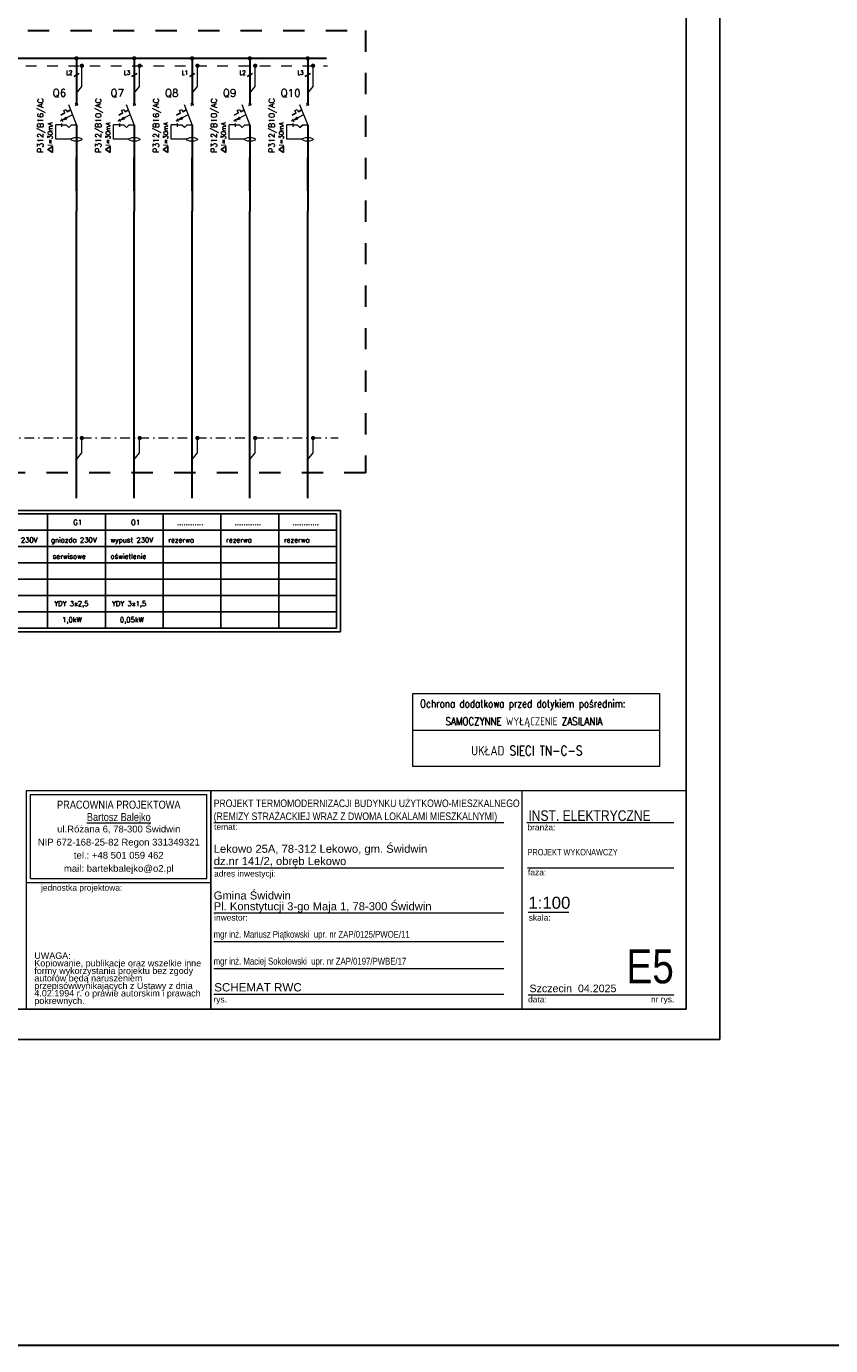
# Model space of a CAD drawing. Extents: x -543332 to -314699, y -9028 to 155584.
# Tile 166 of 256: x -438336 to -416994, y 10832 to 45860. Entities that reach past the tile are written whole.
import ezdxf

# ---------------------------------------------------------------- set-up
doc = ezdxf.new("R2010")
doc.units = 0
doc.header["$MEASUREMENT"] = 0
doc.linetypes.add('DASHDOT', pattern=[25.4, 12.7, -6.35, 0, -6.35])
doc.linetypes.add('Dashed', pattern=[564.444447, 282.222223, -282.222223])
for name, color, linetype, lineweight in [('$ IE INSTALACJA ELEKTRYCZNA', 1, 'Continuous', 30), ('$ IE_APARATY ELEKTRYCZNE', 7, 'Continuous', 0), ('$ IE_OPISY', 7, 'Continuous', 25), ('$ IE_SCHEMAT', 7, 'Continuous', 0), ('ARCH TABELA_Nr_Pióra__1', 8, 'Continuous', 25), ('ARCH TABELA_Nr_Pióra__21', 8, 'Continuous', 9), ('ARCH TABELA_Nr_Pióra__7', 8, 'Continuous', 13)]:
    doc.layers.add(name, color=color, linetype=linetype, lineweight=lineweight)
doc.layers.add('$ IE Tabela', color=7, linetype='Continuous')
doc.styles.add('GENERATED_STYLE_2', font='ARIALN.TTF')
doc.styles.add('GENERATED_STYLE_7', font='ARIALN.TTF')
doc.styles.add('GENERATED_STYLE_8', font='arial.ttf')
doc.styles.add('GENERATED_STYLE_9', font='arial.ttf')
doc.styles.add('ROMANS', font='romans.shx', dxfattribs={"width": 0.85})

# ---------------------------------------------------------------- blocks, each defined once
blk = doc.blocks.new('a3eee')
at = {"layer": '$ IE Tabela'}
for p, q in [((19730.8, 4176.8), (19730.8, 1206.8)), ((23930.8, 4176.8), (19730.8, 4176.8)), ((23930.8, 1206.8), (23930.8, 4176.8)), ((19890.8, 4096.8), (19890.8, 1286.8)), ((23840.8, 4096.8), (19890.8, 4096.8)), ((23840.8, 1286.8), (23840.8, 4096.8)), ((19890.8, 1286.8), (23840.8, 1286.8)), ((19730.8, 1206.8), (23930.8, 1206.8))]:
    blk.add_line(p, q, dxfattribs=at)
at = {"layer": '$ IE Tabela', "style": 'ROMANS', "width": 0.6168}
blk.add_text('A3', height=100, dxfattribs=at).set_placement((23941.8, 4197.5))
blk = doc.blocks.new('*U984')
at = {"layer": '$ IE_APARATY ELEKTRYCZNE'}
h = blk.add_hatch(color=256, dxfattribs=at)
h.paths.add_polyline_path([(2.4, 41.5), (1.1, 43.8), (-6.6, 36.7)])
h.paths.add_polyline_path([(2.4, 41.5), (-6.6, 36.7), (3.6, 39.2)])
for p, q in [((8, 77.6), (29.5, 23)), ((-8.8, 35.5), (-13.8, 32.8)), ((-11.9, 49.2), (-1.1, 55)), ((-1.1, 55), (-11.9, 49.2)), ((-10.9, 39.4), (-8.8, 35.5)), ((-6.8, 31.6), (-8.8, 35.5)), ((18.8, 50.3), (-6.6, 36.7)), ((18.8, 50.3), (-6.6, 36.7)), ((-6.6, 36.7), (1.1, 43.8)), ((-6.6, 36.7), (3.6, 39.2)), ((-4.4, 61.1), (1.8, 64.4)), ((-4.4, 61.1), (1.8, 64.4)), ((-4.4, 61.1), (1.8, 64.4)), ((-1.1, 55), (-4.4, 61.1)), ((-1.1, 55), (-4.4, 61.1)), ((-1.1, 55), (-4.4, 61.1)), ((1.1, 43.8), (3.6, 39.2)), ((1.8, 64.4), (5, 58.3)), ((1.8, 64.4), (5, 58.3)), ((1.8, 64.4), (5, 58.3)), ((5, 58.3), (13.8, 63)), ((13.8, 63), (5, 58.3)), ((-25.7, -15), (-25.7, 23.2)), ((-10, 23.2), (-25.7, 23.2)), ((-10, 27.4), (-10, 18.5)), ((-10, 27.4), (-10, 18.5)), ((2.6, 23), (-10, 23)), ((2.6, 23), (-10, 23)), ((9, 16.2), (2.6, 23)), ((9, 16.2), (2.6, 23)), ((15.4, 23), (9, 16.2)), ((9, 16.2), (15.4, 23)), ((29.5, 23), (15.4, 23)), ((29.5, 23), (15.4, 23)), ((15, -15), (-25.7, -15))]:
    blk.add_line(p, q, dxfattribs=at)
for points in [[(26.1, 75.1), (32.8, 80.1)], [(32.9, 75.1), (26.2, 80.1)]]:
    blk.add_lwpolyline(points, dxfattribs=at)
blk.add_ellipse((29.5, -15), major_axis=(-14.5, 0), ratio=0.333333, dxfattribs=at)
blk = doc.blocks.new('jkld')
at = {"layer": '$ IE_SCHEMAT', "color": 7, "linetype": 'Continuous'}
for p, q in [((622.567, 90.395), (622.567, 90.808)), ((622.417, 90.208), (622.567, 90.395))]:
    blk.add_line(p, q, dxfattribs=at)
at = {"layer": '$ IE_SCHEMAT', "color": 7, "linetype": 'Continuous', "const_width": 0.06, "flags": 128}
blk.add_lwpolyline([(622.537, 90.808, 1), (622.597, 90.808, 1)], format="xyb", close=True, dxfattribs=at)

msp = doc.modelspace()

# ---------------------------------------------------------------- linework, layer by layer
at = {"layer": '$ IE INSTALACJA ELEKTRYCZNA', "color": 7, "linetype": 'Dashed', "lineweight": 0}
msp.add_lwpolyline([(-456976, 44820), (-430348, 44813)], dxfattribs=at)
at = {"layer": '$ IE INSTALACJA ELEKTRYCZNA', "color": 7, "linetype": 'DASHDOT', "lineweight": 0, "ltscale": 20}
msp.add_lwpolyline([(-457694, 34939), (-430058, 34939)], dxfattribs=at)
at = {"layer": '$ IE_OPISY', "color": 7, "linetype": 'Continuous', "ltscale": 3}
for p, q in [((-442374, 32913), (-436239, 32913)), ((-433172, 32913), (-430104, 32913)), ((-439307, 32047), (-437773, 32047)), ((-439307, 32047), (-437773, 32047)), ((-437773, 32047), (-436239, 32047)), ((-437773, 32047), (-436239, 32047)), ((-436239, 32047), (-434705, 32047)), ((-436239, 32047), (-434705, 32047)), ((-434705, 32047), (-433172, 32047)), ((-434705, 32047), (-433172, 32047)), ((-433172, 32047), (-431638, 32047)), ((-433172, 32047), (-431638, 32047)), ((-431638, 32047), (-430104, 32047)), ((-431638, 32047), (-430104, 32047)), ((-439307, 31614), (-437773, 31614)), ((-437773, 31614), (-436239, 31614)), ((-436239, 31614), (-434705, 31614)), ((-434705, 31614), (-433172, 31614)), ((-433172, 31614), (-431638, 31614)), ((-431638, 31614), (-430104, 31614)), ((-439307, 31181), (-437773, 31181)), ((-437773, 31181), (-436239, 31181)), ((-436239, 31181), (-434705, 31181)), ((-434705, 31181), (-433172, 31181)), ((-433172, 31181), (-431638, 31181)), ((-431638, 31181), (-430104, 31181)), ((-439307, 30748), (-437773, 30748)), ((-437773, 30748), (-436239, 30748)), ((-436239, 30748), (-434705, 30748)), ((-434705, 30748), (-433172, 30748)), ((-433172, 30748), (-431638, 30748)), ((-431638, 30748), (-430104, 30748)), ((-439307, 29882), (-437773, 29882)), ((-437773, 29882), (-436239, 29882)), ((-437773, 29882), (-436239, 29882)), ((-436239, 29882), (-434705, 29882)), ((-434705, 29882), (-433172, 29882)), ((-433172, 29882), (-431638, 29882)), ((-433172, 29882), (-431638, 29882)), ((-431638, 29882), (-430104, 29882)), ((-431638, 29882), (-430104, 29882))]:
    msp.add_line(p, q, dxfattribs=at)
at = {"layer": '$ IE_OPISY', "color": 7, "linetype": 'Continuous'}
for p, q in [((-436239, 32913), (-437773, 32913)), ((-434705, 32913), (-436239, 32913)), ((-433172, 32913), (-434705, 32913)), ((-431638, 32913), (-433172, 32913)), ((-430104, 32913), (-431638, 32913)), ((-437773, 32480), (-439307, 32480)), ((-436239, 32480), (-437773, 32480)), ((-434705, 32480), (-436239, 32480)), ((-433172, 32480), (-434705, 32480)), ((-431638, 32480), (-433172, 32480)), ((-430104, 32480), (-431638, 32480)), ((-439307, 30315), (-437773, 30315)), ((-437773, 30315), (-436239, 30315)), ((-436239, 30315), (-434705, 30315)), ((-434705, 30315), (-433172, 30315)), ((-433172, 30315), (-431638, 30315)), ((-431638, 30315), (-430104, 30315))]:
    msp.add_line(p, q, dxfattribs=at)
at = {"layer": '$ IE_OPISY', "color": 7, "lineweight": 0}
for p, q in [((-428081, 28146), (-421539, 28146)), ((-428081, 26208), (-428081, 28146)), ((-421539, 28146), (-421539, 26208)), ((-428081, 27177), (-421539, 27177)), ((-421539, 26208), (-428081, 26208))]:
    msp.add_line(p, q, dxfattribs=at)
at = {"layer": '$ IE_OPISY', "color": 7}
for points in [[(-454955, 29788), (-430004, 29788), (-430004, 33008)], [(-430004, 33008), (-454955, 33008)]]:
    msp.add_lwpolyline(points, dxfattribs=at)
at = {"layer": '$ IE_OPISY', "color": 7, "linetype": 'Continuous', "ltscale": 3}
for points in [[(-437773, 32913), (-437773, 29882)], [(-437773, 32913), (-437773, 29882)], [(-437773, 32913), (-437773, 29882)], [(-436239, 32913), (-436239, 29882)], [(-436239, 32913), (-436239, 29882)], [(-436239, 32913), (-436239, 29882)], [(-436239, 32913), (-436239, 29882)], [(-434705, 32913), (-434705, 29882)], [(-434705, 32913), (-434705, 29882)], [(-434705, 32913), (-434705, 29882)], [(-434705, 32913), (-434705, 29882)], [(-434705, 32913), (-434705, 29882)], [(-434705, 32913), (-434705, 29882)], [(-434705, 32913), (-434705, 29882)], [(-434705, 32913), (-434705, 29882)], [(-434705, 32913), (-434705, 29882)], [(-434705, 32913), (-434705, 29882)], [(-434705, 32913), (-434705, 29882)], [(-434705, 32913), (-434705, 29882)], [(-433172, 32913), (-433172, 29882)], [(-433172, 32913), (-433172, 29882)], [(-433172, 32913), (-433172, 29882)], [(-433172, 32913), (-433172, 29882)], [(-433172, 32913), (-433172, 29882)], [(-433172, 32913), (-433172, 29882)], [(-433172, 32913), (-433172, 29882)], [(-433172, 32913), (-433172, 29882)], [(-431638, 32913), (-431638, 29882)], [(-431638, 32913), (-431638, 29882)], [(-431638, 32913), (-431638, 29882)], [(-431638, 32913), (-431638, 29882)], [(-431638, 32913), (-431638, 29882)], [(-431638, 32913), (-431638, 29882)], [(-431638, 32913), (-431638, 29882)], [(-431638, 32913), (-431638, 29882)], [(-431638, 32913), (-431638, 29882)], [(-431638, 32913), (-431638, 29882)], [(-431638, 32913), (-431638, 29882)], [(-431638, 32913), (-431638, 29882)], [(-431638, 32913), (-431638, 29882)], [(-431638, 32913), (-431638, 29882)], [(-431638, 32913), (-431638, 29882)], [(-431638, 32913), (-431638, 29882)], [(-430104, 32913), (-430104, 29882)], [(-430104, 32913), (-430104, 29882)], [(-430104, 32913), (-430104, 29882)], [(-430104, 32913), (-430104, 29882)], [(-430104, 32913), (-430104, 29882)], [(-430104, 32913), (-430104, 29882)], [(-430104, 32913), (-430104, 29882)], [(-430104, 32913), (-430104, 29882)], [(-437773, 32480), (-437773, 29882)], [(-437773, 32480), (-437773, 29882)], [(-436239, 32480), (-436239, 29882)], [(-436239, 32480), (-436239, 29882)], [(-434705, 32480), (-434705, 29882)], [(-434705, 32480), (-434705, 29882)], [(-433172, 32480), (-433172, 29882)], [(-433172, 32480), (-433172, 29882)], [(-431638, 32480), (-431638, 29882)], [(-431638, 32480), (-431638, 29882)], [(-431638, 32480), (-431638, 29882)], [(-431638, 32480), (-431638, 29882)], [(-430104, 32480), (-430104, 29882)], [(-430104, 32480), (-430104, 29882)]]:
    msp.add_lwpolyline(points, dxfattribs=at)
at = {"layer": '$ IE_SCHEMAT', "color": 1, "linetype": 'Continuous', "lineweight": 30}
for p, q in [((-437006, 45012), (-437006, 43787)), ((-435472, 45012), (-435472, 43787)), ((-433939, 45012), (-433939, 43787)), ((-432405, 45012), (-432405, 43787)), ((-430871, 45012), (-430871, 43787)), ((-437006, 43236), (-437006, 40950)), ((-435472, 43236), (-435472, 40950)), ((-433939, 43236), (-433939, 40950)), ((-432405, 43236), (-432405, 40950)), ((-430871, 43236), (-430871, 40950))]:
    msp.add_line(p, q, dxfattribs=at)
at = {"layer": '$ IE_SCHEMAT', "color": 7, "linetype": 'Continuous', "lineweight": 25}
for p, q in [((-437079, 44526), (-436933, 44610)), ((-435545, 44526), (-435399, 44610)), ((-434011, 44526), (-433866, 44610)), ((-432478, 44526), (-432332, 44610)), ((-430944, 44526), (-430798, 44610))]:
    msp.add_line(p, q, dxfattribs=at)
at = {"layer": '$ IE_SCHEMAT', "color": 7, "linetype": 'Dashed', "ltscale": 50}
for p, q in [((-436864, 44266), (-436864, 44815)), ((-435330, 44266), (-435330, 44815)), ((-433796, 44266), (-433796, 44815)), ((-432263, 44266), (-432263, 44815)), ((-430729, 44266), (-430729, 44815)), ((-437006, 44088), (-436864, 44266)), ((-435472, 44088), (-435330, 44266)), ((-433939, 44088), (-433796, 44266)), ((-432405, 44088), (-432263, 44266)), ((-430871, 44088), (-430729, 44266))]:
    msp.add_line(p, q, dxfattribs=at)
at = {"layer": '$ IE_SCHEMAT', "color": 3, "lineweight": 30, "ltscale": 2}
msp.add_lwpolyline([(-521785, 145043), (-314699, 145043), (-314699, 10832), (-521785, 10832)], close=True, dxfattribs=at)
at = {"layer": '$ IE_SCHEMAT', "color": 3, "linetype": 'Dashed', "lineweight": 30, "ltscale": 2}
msp.add_lwpolyline([(-459743, 45752), (-429335, 45752), (-429335, 34008), (-459743, 34008)], close=True, dxfattribs=at)
at = {"layer": '$ IE_SCHEMAT', "color": 1, "linetype": 'Continuous', "lineweight": 30}
for points in [[(-457815, 45020), (-430372, 45020)], [(-437006, 41497), (-437006, 42368)], [(-435472, 41497), (-435472, 42368)], [(-433939, 41497), (-433939, 42368)], [(-432405, 41497), (-432405, 42368)], [(-430871, 41497), (-430871, 42368)], [(-437006, 33336), (-437006, 40950)], [(-435472, 33336), (-435472, 40950)], [(-433939, 33336), (-433939, 40950)], [(-432405, 33336), (-432405, 40950)], [(-430871, 33336), (-430871, 40950)]]:
    msp.add_lwpolyline(points, dxfattribs=at)
at = {"layer": '$ IE_SCHEMAT', "linetype": 'Continuous', "ltscale": 50, "const_width": 56.9, "flags": 128}
for points in [[(-437034, 45012, 1), (-436978, 45012, 1)], [(-435501, 45012, 1), (-435444, 45012, 1)], [(-433967, 45012, 1), (-433910, 45012, 1)], [(-432433, 45012, 1), (-432376, 45012, 1)], [(-430899, 45012, 1), (-430843, 45012, 1)]]:
    msp.add_lwpolyline(points, format="xyb", close=True, dxfattribs=at)
at = {"layer": '$ IE_SCHEMAT', "color": 7, "linetype": 'Continuous', "const_width": 56.9, "flags": 128}
for points in [[(-436892, 44815, 1), (-436835, 44815, 1)], [(-435359, 44815, 1), (-435302, 44815, 1)], [(-433825, 44815, 1), (-433768, 44815, 1)], [(-432291, 44815, 1), (-432234, 44815, 1)], [(-430757, 44815, 1), (-430700, 44815, 1)]]:
    msp.add_lwpolyline(points, format="xyb", close=True, dxfattribs=at)
at = {"layer": '$ IE_SCHEMAT', "color": 7, "linetype": 'Continuous', "lineweight": 25}
for points in [[(-437647, 42515), (-437770, 42594), (-437647, 42672), (-437647, 42515)], [(-436113, 42515), (-436236, 42594), (-436113, 42672), (-436113, 42515)], [(-434579, 42515), (-434702, 42594), (-434579, 42672), (-434579, 42515)], [(-433045, 42515), (-433169, 42594), (-433045, 42672), (-433045, 42515)], [(-431512, 42515), (-431635, 42594), (-431512, 42672), (-431512, 42515)]]:
    msp.add_lwpolyline(points, dxfattribs=at)
at = {"layer": '$ IE_SCHEMAT', "color": 7, "linetype": 'Continuous', "ltscale": 3}
for points in [[(-434705, 32913), (-434705, 29882)], [(-434705, 32913), (-434705, 29882)], [(-433172, 32913), (-433172, 29882)], [(-431638, 32913), (-431638, 29882)], [(-431638, 32913), (-431638, 29882)], [(-430104, 32913), (-430104, 29882)]]:
    msp.add_lwpolyline(points, dxfattribs=at)
at = {"layer": 'ARCH TABELA_Nr_Pióra__21', "color": 0, "linetype": 'Continuous'}
for p, q in [((-438331, 19761), (-438331, 25572)), ((-438331, 25572), (-433437, 25572)), ((-438331, 23125), (-438331, 25572)), ((-438331, 25572), (-420831, 25572)), ((-433437, 25572), (-433437, 19761)), ((-433437, 23125), (-433437, 25572)), ((-425192, 25572), (-425192, 19761)), ((-420831, 25572), (-420831, 19761)), ((-438224, 23232), (-438224, 25466)), ((-438224, 25466), (-433543, 25466)), ((-433543, 23232), (-433543, 25466)), ((-433437, 19761), (-433437, 25172)), ((-433365, 24722), (-425665, 24722)), ((-425053, 24722), (-421154, 24722)), ((-433365, 23522), (-425665, 23522)), ((-425035, 23522), (-421154, 23522)), ((-438331, 23125), (-433437, 23125)), ((-438224, 23232), (-433543, 23232)), ((-433365, 22322), (-425665, 22322)), ((-425024, 22340), (-423944, 22340)), ((-433365, 21562), (-425665, 21562)), ((-433365, 20848), (-425665, 20848)), ((-433365, 20161), (-425665, 20161)), ((-425024, 20143), (-422742, 20143)), ((-422742, 20143), (-421154, 20143)), ((-438331, 19761), (-433437, 19761)), ((-420831, 19761), (-433437, 19761))]:
    msp.add_line(p, q, dxfattribs=at)

# ---------------------------------------------------------------- block references
at = {"layer": '$ IE Tabela', "transparency": 33554687, "xscale": 10, "yscale": 10, "zscale": 10}
msp.add_blockref('a3eee', (-659238, 6893), dxfattribs=at)
at = {"layer": '$ IE_APARATY ELEKTRYCZNE', "xscale": 10, "yscale": 10, "zscale": 10}
for p in [(-437301, 43011), (-435767, 43011), (-434233, 43011), (-432699, 43011), (-431166, 43011)]:
    msp.add_blockref('*U984', p, dxfattribs=at)
at = {"layer": '$ IE_SCHEMAT', "xscale": 947.6250000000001, "yscale": 947.6250000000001, "zscale": 947.6250000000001}
for p in [(-1026824, -51121), (-1025290, -51121), (-1023757, -51121), (-1022223, -51121), (-1020689, -51121)]:
    msp.add_blockref('jkld', p, dxfattribs=at)

# ---------------------------------------------------------------- texts
at = {"layer": '$ IE_OPISY', "color": 7, "linetype": 'Continuous', "ltscale": 3, "style": 'ROMANS'}
for s, height, p in [('G1', 136.4, (-437094, 32623)), ('O1', 136.4, (-435560, 32623)), ('............', 136.42, (-434342, 32623)), ('............', 136.42, (-432808, 32623)), ('............', 136.42, (-431274, 32623)), ('YDY 3x2,5', 132.7, (-437600, 30469)), ('YDY 3x1,5', 132.7, (-436066, 30469)), ('1,0kW', 132.7, (-437389, 30037)), ('0,05kW', 132.7, (-435855, 30037))]:
    msp.add_text(s, height=height, dxfattribs=at).set_placement(p)
at = {"layer": '$ IE_OPISY', "color": 7, "lineweight": 0, "style": 'ROMANS', "width": 0.8}
for s, height, p in [('Ochrona dodatkowa przed dotykiem pośrednim:', 210.63, (-427889, 27772)), ('SAMOCZYNNE WYŁĄCZENIE ZASILANIA', 210.63, (-427212, 27303)), ('UKŁAD SIECI TN-C-S', 252.75, (-426532, 26503))]:
    msp.add_text(s, height=height, dxfattribs=at).set_placement(p)
at = {"layer": '$ IE_SCHEMAT', "color": 7, "linetype": 'Continuous', "lineweight": 25, "style": 'ROMANS', "width": 0.8}
for s, p in [('L2', (-437280, 44577)), ('L3', (-435746, 44577)), ('L1', (-434212, 44577)), ('L2', (-432679, 44577)), ('L3', (-431145, 44577))]:
    msp.add_text(s, height=113.7, dxfattribs=at).set_placement(p)
at = {"layer": '$ IE_SCHEMAT', "color": 7, "linetype": 'Continuous', "lineweight": 25, "style": 'ROMANS'}
for s, p in [('Q6', (-437638, 43992)), ('Q7', (-436104, 43992)), ('Q8', (-434659, 43992)), ('Q9', (-433125, 43992)), ('Q10', (-431591, 43992))]:
    msp.add_text(s, height=200, dxfattribs=at).set_placement(p)
for s, p in [('P312/B16/AC', (-437887, 42505)), ('P312/B10/AC', (-436353, 42505)), ('P312/B16/AC', (-434820, 42505)), ('P312/B10/AC', (-433286, 42505)), ('P312/B10/AC', (-431752, 42505))]:
    msp.add_text(s, height=150, rotation=90, dxfattribs=at).set_placement(p)
at = {"layer": '$ IE_SCHEMAT', "color": 7, "linetype": 'Continuous', "lineweight": 25, "style": 'ROMANS', "oblique": 5}
for p in [(-437645, 42687), (-436111, 42687), (-434578, 42687), (-433044, 42687), (-431510, 42687)]:
    msp.add_text('I=30mA ', height=120, rotation=90, dxfattribs=at).set_placement(p)
at = {"layer": '$ IE_SCHEMAT', "color": 7, "linetype": 'Continuous', "lineweight": 25, "ltscale": 3, "style": 'ROMANS'}
for s, height, p in [('wypust 230V', 132.67, (-439172, 32156)), ('gniazda 230V', 132.67, (-437687, 32156)), ('wypust 230V', 132.67, (-436104, 32156)), ('rezerwa', 132.7, (-434571, 32156)), ('rezerwa', 132.7, (-433037, 32156)), ('rezerwa', 132.7, (-431503, 32156)), ('oświetlenie', 132.67, (-436104, 31723)), ('serwisowe', 132.7, (-437638, 31723))]:
    msp.add_text(s, height=height, dxfattribs=at).set_placement(p)
at = {"layer": 'ARCH TABELA_Nr_Pióra__1', "color": 0, "linetype": 'Continuous', "insert": (-433365, 24727), "char_height": 200, "attachment_point": 7, "line_spacing_factor": 1.031617, "style": 'GENERATED_STYLE_7'}
msp.add_mtext('\\pt22543.4;PROJEKT TERMOMODERNIZACJI BUDYNKU UŻYTKOWO-MIESZKALNEGO\\P\\pt;(REMIZY STRAŻACKIEJ WRAZ Z DWOMA LOKALAMI MIESZKALNYMI)', dxfattribs=at)
at = {"layer": 'ARCH TABELA_Nr_Pióra__1', "color": 0, "linetype": 'Continuous', "insert": (-433351, 20456), "char_height": 220, "attachment_point": 1, "style": 'GENERATED_STYLE_9'}
msp.add_mtext('SCHEMAT RWC', dxfattribs=at)
at = {"layer": 'ARCH TABELA_Nr_Pióra__21', "color": 0, "linetype": 'Continuous', "insert": (-433365, 22327), "char_height": 212.77, "attachment_point": 7, "line_spacing_factor": 0.807442, "style": 'GENERATED_STYLE_8'}
msp.add_mtext('{Gmina Świdwin\\PPl. Konstytucji 3-go Maja 1, 78-300 Świdwin}', dxfattribs=at)
at = {"layer": 'ARCH TABELA_Nr_Pióra__7', "color": 0, "linetype": 'Continuous'}
for s, insert, char_height, attachment_point, line_spacing_factor, style in [('{PRACOWNIA PROJEKTOWA\\P\\LBartosz Balejko}', (-435884, 25301), 212.77, 2, 0.926719, 'GENERATED_STYLE_2'), ('Lekowo 25A, 78-312 Lekowo, gm. Świdwin\\Pdz.nr 141/2, obręb Lekowo', (-433365, 23527), 212.77, 7, 0.918867, 'GENERATED_STYLE_8'), ('PROJEKT WYKONAWCZY', (-425035, 24018), 170, 1, 0.923713, 'GENERATED_STYLE_7')]:
    msp.add_mtext(s, dxfattribs=dict(at, insert=insert, char_height=char_height, attachment_point=attachment_point, line_spacing_factor=line_spacing_factor, style=style))
for s, insert, char_height, attachment_point, style in [('INST. ELEKTRYCZNE', (-425014, 25045), 280, 1, 'GENERATED_STYLE_7'), ('{temat:}', (-433354, 24686), 159.6, 1, 'GENERATED_STYLE_8'), ('{branża:}', (-425041, 24673), 159.6, 1, 'GENERATED_STYLE_8'), ('{faza:}', (-425024, 23477), 159.6, 1, 'GENERATED_STYLE_8'), ('{adres inwestycji:}', (-433354, 23446), 159.58, 1, 'GENERATED_STYLE_8'), ('{jednostka projektowa:}', (-437948, 23071), 159.58, 1, 'GENERATED_STYLE_8'), ('{1:100}', (-425016, 22751), 319.2, 1, 'GENERATED_STYLE_8'), ('{inwestor:}', (-433354, 22277), 159.58, 1, 'GENERATED_STYLE_8'), ('{skala:}', (-425006, 22275), 159.6, 1, 'GENERATED_STYLE_8'), ('mgr inż. Mariusz Piątkowski  upr. nr ZAP/0125/PWOE/11', (-433367, 21843), 180, 1, 'GENERATED_STYLE_7'), ('mgr inż. Maciej Sokołowski  upr. nr ZAP/0197/PWBE/17', (-433367, 21129), 180, 1, 'GENERATED_STYLE_7'), ('E5', (-421154, 21352), 900, 3, 'GENERATED_STYLE_7'), ('Szczecin  04.2025', (-424985, 20418), 202.13, 1, 'GENERATED_STYLE_8'), ('{rys.}', (-433372, 20104), 159.6, 1, 'GENERATED_STYLE_8'), ('{data:}', (-425022, 20104), 159.6, 1, 'GENERATED_STYLE_8'), ('{nr rys.}', (-421762, 20107), 159.6, 1, 'GENERATED_STYLE_8')]:
    msp.add_mtext(s, dxfattribs=dict(at, insert=insert, char_height=char_height, attachment_point=attachment_point, style=style))
at = {"layer": 'ARCH TABELA_Nr_Pióra__7', "color": 0, "linetype": 'Continuous', "style": 'GENERATED_STYLE_8'}
for s, insert, char_height, width, attachment_point, line_spacing_factor in [('{ul.Różana 6, 78-300 Świdwin\\PNIP 672-168-25-82 Regon 331349321\\Ptel.: +48 501 059 462\\Pmail: bartekbalejko@o2.pl}', (-435884, 24639), 180.85, 4680.85, 2, 1.156383), ('{UWAGA:\\PKopiowanie, publikacje oraz wszelkie inne formy wykorzystania projektu bez zgody autorów będą naruszeniem przepisówwynikających z Ustawy z dnia 4.02.1994 r. o prawie autorskim i prawach pokrewnych.}', (-438125, 21271), 170.213, 4483.41, 1, 0.703415)]:
    msp.add_mtext(s, dxfattribs=dict(at, insert=insert, char_height=char_height, width=width, attachment_point=attachment_point, line_spacing_factor=line_spacing_factor))

doc.saveas('drawing.dxf')
